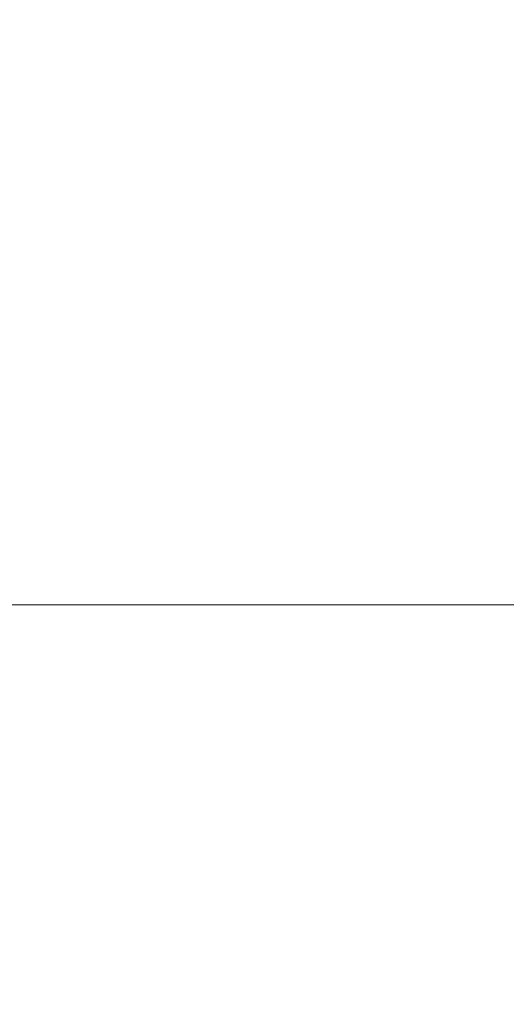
# Model space of a CAD drawing. Header units: centimetres. Extents: x -26.3 to 27.5, y 5.9 to 64.6.
# Tile 169 of 256: x -8.2529 to -8.2348, y 7.5853 to 7.622. Entities that reach past the tile are written whole.
import ezdxf

# ---------------------------------------------------------------- set-up
doc = ezdxf.new("R2010")
doc.units = ezdxf.units.CM
doc.header["$LTSCALE"] = 2.54
doc.layers.add('Lucido design-1', color=7, linetype='Continuous')

# ---------------------------------------------------------------- blocks, each defined once
blk = doc.blocks.new('Gruppo-3-1')
at = {"color": 7, "linetype": 'Continuous', "lineweight": 9}
for points, invisible_edges in [([(-25.986537, 7.625376, -743.117382), (-25.986537, 7.621853, -743.116546), (27.113463, 7.621853, -743.116546), (27.113463, 7.625376, -743.117382)], 10), ([(-25.986537, 7.625376, -779.217382), (-25.986537, 7.621853, -779.216546), (27.113463, 7.621853, -779.216546), (27.113463, 7.625376, -779.217382)], 10), ([(-8.24555, 7.625449, -743.901817), (-8.244516, 7.623687, -743.901817), (-8.247646, 7.621938, -743.903693), (-8.248603, 7.623569, -743.903693)], 15), ([(-8.24555, 7.625449, -780.001817), (-8.244516, 7.623687, -780.001817), (-8.247646, 7.621938, -780.003693), (-8.248603, 7.623569, -780.003693)], 15), ([(-8.241451, 7.625399, -743.899796), (-8.240423, 7.623463, -743.899796), (-8.243557, 7.621882, -743.901817), (-8.244516, 7.623687, -743.901817)], 15), ([(-8.241451, 7.625399, -779.999796), (-8.240423, 7.623463, -779.999796), (-8.243557, 7.621882, -780.001817), (-8.244516, 7.623687, -780.001817)], 15), ([(-8.249629, 7.625158, -743.903693), (-8.248603, 7.623569, -743.903693), (-8.251715, 7.621653, -743.90542), (-8.252656, 7.623112, -743.90542)], 15), ([(-8.249629, 7.625158, -780.003693), (-8.248603, 7.623569, -780.003693), (-8.251715, 7.621653, -780.00542), (-8.252656, 7.623112, -780.00542)], 15), ([(-8.237361, 7.625006, -743.897632), (-8.236353, 7.622897, -743.897632), (-8.239477, 7.621484, -743.899796), (-8.240423, 7.623463, -743.899796)], 15), ([(-8.237361, 7.625006, -779.997632), (-8.236353, 7.622897, -779.997632), (-8.239477, 7.621484, -779.999796), (-8.240423, 7.623463, -779.999796)], 15), ([(-8.253659, 7.624529, -743.90542), (-8.252656, 7.623112, -743.90542), (-8.255736, 7.62103, -743.906997), (-8.256647, 7.622318, -743.906997)], 15), ([(-8.253659, 7.624529, -780.00542), (-8.252656, 7.623112, -780.00542), (-8.255736, 7.62103, -780.006997), (-8.256647, 7.622318, -780.006997)], 15), ([(-8.233307, 7.624273, -743.895328), (-8.232334, 7.621993, -743.895328), (-8.235435, 7.620747, -743.897632), (-8.236353, 7.622897, -743.897632)], 15), ([(-8.233307, 7.624273, -779.995328), (-8.232334, 7.621993, -779.995328), (-8.235435, 7.620747, -779.997632), (-8.236353, 7.622897, -779.997632)], 15), ([(-8.248603, 7.623569, -743.903693), (-8.247646, 7.621938, -743.903693), (-8.250837, 7.620156, -743.90542), (-8.251715, 7.621653, -743.90542)], 15), ([(-8.248603, 7.623569, -780.003693), (-8.247646, 7.621938, -780.003693), (-8.250837, 7.620156, -780.00542), (-8.251715, 7.621653, -780.00542)], 15), ([(-8.244516, 7.623687, -743.901817), (-8.243557, 7.621882, -743.901817), (-8.246759, 7.620268, -743.903693), (-8.247646, 7.621938, -743.903693)], 15), ([(-8.244516, 7.623687, -780.001817), (-8.243557, 7.621882, -780.001817), (-8.246759, 7.620268, -780.003693), (-8.247646, 7.621938, -780.003693)], 15), ([(-8.240423, 7.623463, -743.899796), (-8.239477, 7.621484, -743.899796), (-8.242676, 7.620038, -743.901817), (-8.243557, 7.621882, -743.901817)], 15), ([(-8.240423, 7.623463, -779.999796), (-8.239477, 7.621484, -779.999796), (-8.242676, 7.620038, -780.001817), (-8.243557, 7.621882, -780.001817)], 15), ([(-8.252656, 7.623112, -743.90542), (-8.251715, 7.621653, -743.90542), (-8.25488, 7.619704, -743.906997), (-8.255736, 7.62103, -743.906997)], 15), ([(-8.252656, 7.623112, -780.00542), (-8.251715, 7.621653, -780.00542), (-8.25488, 7.619704, -780.006997), (-8.255736, 7.62103, -780.006997)], 15), ([(-8.236353, 7.622897, -743.897632), (-8.235435, 7.620747, -743.897632), (-8.238617, 7.619468, -743.899796), (-8.239477, 7.621484, -743.899796)], 15), ([(-8.236353, 7.622897, -779.997632), (-8.235435, 7.620747, -779.997632), (-8.238617, 7.619468, -779.999796), (-8.239477, 7.621484, -779.999796)], 15), ([(27.113463, 7.621201, -743.116391), (27.113463, 7.621853, -743.116546), (-25.986537, 7.621853, -743.116546), (-25.986537, 7.621201, -743.116391)], 10), ([(27.113463, 7.621201, -779.216391), (27.113463, 7.621853, -779.216546), (-25.986537, 7.621853, -779.216546), (-25.986537, 7.621201, -779.216391)], 10), ([(-8.251715, 7.621653, -743.90542), (-8.250837, 7.620156, -743.90542), (-8.254082, 7.618343, -743.906997), (-8.25488, 7.619704, -743.906997)], 15), ([(-8.251715, 7.621653, -780.00542), (-8.250837, 7.620156, -780.00542), (-8.254082, 7.618343, -780.006997), (-8.25488, 7.619704, -780.006997)], 15), ([(-8.247646, 7.621938, -743.903693), (-8.246759, 7.620268, -743.903693), (-8.250022, 7.618623, -743.90542), (-8.250837, 7.620156, -743.90542)], 15), ([(-8.247646, 7.621938, -780.003693), (-8.246759, 7.620268, -780.003693), (-8.250022, 7.618623, -780.00542), (-8.250837, 7.620156, -780.00542)], 15), ([(-8.243557, 7.621882, -743.901817), (-8.242676, 7.620038, -743.901817), (-8.245944, 7.618562, -743.903693), (-8.246759, 7.620268, -743.903693)], 15), ([(-8.243557, 7.621882, -780.001817), (-8.242676, 7.620038, -780.001817), (-8.245944, 7.618562, -780.003693), (-8.246759, 7.620268, -780.003693)], 15), ([(-8.232334, 7.621993, -743.895328), (-8.231459, 7.619673, -743.895328), (-8.23461, 7.618559, -743.897632), (-8.235435, 7.620747, -743.897632)], 15), ([(-8.232334, 7.621993, -779.995328), (-8.231459, 7.619673, -779.995328), (-8.23461, 7.618559, -779.997632), (-8.235435, 7.620747, -779.997632)], 15), ([(-8.239477, 7.621484, -743.899796), (-8.238617, 7.619468, -743.899796), (-8.241874, 7.618159, -743.901817), (-8.242676, 7.620038, -743.901817)], 15), ([(-8.239477, 7.621484, -779.999796), (-8.238617, 7.619468, -779.999796), (-8.241874, 7.618159, -780.001817), (-8.242676, 7.620038, -780.001817)], 15), ([(-25.986537, 7.621201, -743.116391), (-25.986537, 7.617575, -743.115694), (27.113463, 7.617575, -743.115694), (27.113463, 7.621201, -743.116391)], 10), ([(-25.986537, 7.621201, -779.216391), (-25.986537, 7.617575, -779.215694), (27.113463, 7.617575, -779.215694), (27.113463, 7.621201, -779.216391)], 10), ([(-8.235435, 7.620747, -743.897632), (-8.23461, 7.618559, -743.897632), (-8.237843, 7.617417, -743.899796), (-8.238617, 7.619468, -743.899796)], 15), ([(-8.235435, 7.620747, -779.997632), (-8.23461, 7.618559, -779.997632), (-8.237843, 7.617417, -779.999796), (-8.238617, 7.619468, -779.999796)], 15), ([(-8.246759, 7.620268, -743.903693), (-8.245944, 7.618562, -743.903693), (-8.249274, 7.617056, -743.90542), (-8.250022, 7.618623, -743.90542)], 15), ([(-8.246759, 7.620268, -780.003693), (-8.245944, 7.618562, -780.003693), (-8.249274, 7.617056, -780.00542), (-8.250022, 7.618623, -780.00542)], 15), ([(-8.250837, 7.620156, -743.90542), (-8.250022, 7.618623, -743.90542), (-8.253341, 7.616949, -743.906997), (-8.254082, 7.618343, -743.906997)], 15), ([(-8.250837, 7.620156, -780.00542), (-8.250022, 7.618623, -780.00542), (-8.253341, 7.616949, -780.006997), (-8.254082, 7.618343, -780.006997)], 15), ([(-8.242676, 7.620038, -743.901817), (-8.241874, 7.618159, -743.901817), (-8.245201, 7.616822, -743.903693), (-8.245944, 7.618562, -743.903693)], 15), ([(-8.242676, 7.620038, -780.001817), (-8.241874, 7.618159, -780.001817), (-8.245201, 7.616822, -780.003693), (-8.245944, 7.618562, -780.003693)], 15), ([(-8.238617, 7.619468, -743.899796), (-8.237843, 7.617417, -743.899796), (-8.241153, 7.616247, -743.901817), (-8.241874, 7.618159, -743.901817)], 15), ([(-8.238617, 7.619468, -779.999796), (-8.237843, 7.617417, -779.999796), (-8.241153, 7.616247, -780.001817), (-8.241874, 7.618159, -780.001817)], 15), ([(-8.250022, 7.618623, -743.90542), (-8.249274, 7.617056, -743.90542), (-8.252661, 7.615525, -743.906997), (-8.253341, 7.616949, -743.906997)], 15), ([(-8.250022, 7.618623, -780.00542), (-8.249274, 7.617056, -780.00542), (-8.252661, 7.615525, -780.006997), (-8.253341, 7.616949, -780.006997)], 15), ([(-8.245944, 7.618562, -743.903693), (-8.245201, 7.616822, -743.903693), (-8.248592, 7.61546, -743.90542), (-8.249274, 7.617056, -743.90542)], 15), ([(-8.245944, 7.618562, -780.003693), (-8.245201, 7.616822, -780.003693), (-8.248592, 7.61546, -780.00542), (-8.249274, 7.617056, -780.00542)], 15), ([(-8.23461, 7.618559, -743.897632), (-8.233878, 7.616339, -743.897632), (-8.237157, 7.615335, -743.899796), (-8.237843, 7.617417, -743.899796)], 15), ([(-8.23461, 7.618559, -779.997632), (-8.233878, 7.616339, -779.997632), (-8.237157, 7.615335, -779.999796), (-8.237843, 7.617417, -779.999796)], 15), ([(-8.241874, 7.618159, -743.901817), (-8.241153, 7.616247, -743.901817), (-8.244534, 7.615053, -743.903693), (-8.245201, 7.616822, -743.903693)], 15), ([(-8.241874, 7.618159, -780.001817), (-8.241153, 7.616247, -780.001817), (-8.244534, 7.615053, -780.003693), (-8.245201, 7.616822, -780.003693)], 15), ([(27.113463, 7.61698, -743.11558), (27.113463, 7.617575, -743.115694), (-25.986537, 7.617575, -743.115694), (-25.986537, 7.61698, -743.11558)], 10), ([(27.113463, 7.61698, -779.21558), (27.113463, 7.617575, -779.215694), (-25.986537, 7.617575, -779.215694), (-25.986537, 7.61698, -779.21558)], 10), ([(-8.237843, 7.617417, -743.899796), (-8.237157, 7.615335, -743.899796), (-8.240513, 7.614307, -743.901817), (-8.241153, 7.616247, -743.901817)], 15), ([(-8.237843, 7.617417, -779.999796), (-8.237157, 7.615335, -779.999796), (-8.240513, 7.614307, -780.001817), (-8.241153, 7.616247, -780.001817)], 15), ([(-25.986537, 7.61698, -743.11558), (-25.986537, 7.613263, -743.11503), (27.113463, 7.613263, -743.11503), (27.113463, 7.61698, -743.11558)], 10), ([(-25.986537, 7.61698, -779.21558), (-25.986537, 7.613263, -779.21503), (27.113463, 7.613263, -779.21503), (27.113463, 7.61698, -779.21558)], 10), ([(-8.253341, 7.616949, -743.906997), (-8.252661, 7.615525, -743.906997), (-8.256099, 7.613971, -743.90842), (-8.256711, 7.61525, -743.90842)], 15), ([(-8.253341, 7.616949, -780.006997), (-8.252661, 7.615525, -780.006997), (-8.256099, 7.613971, -780.00842), (-8.256711, 7.61525, -780.00842)], 15), ([(-8.249274, 7.617056, -743.90542), (-8.248592, 7.61546, -743.90542), (-8.252042, 7.614074, -743.906997), (-8.252661, 7.615525, -743.906997)], 15), ([(-8.249274, 7.617056, -780.00542), (-8.248592, 7.61546, -780.00542), (-8.252042, 7.614074, -780.006997), (-8.252661, 7.615525, -780.006997)], 15), ([(-8.245201, 7.616822, -743.903693), (-8.244534, 7.615053, -743.903693), (-8.24798, 7.613835, -743.90542), (-8.248592, 7.61546, -743.90542)], 15), ([(-8.245201, 7.616822, -780.003693), (-8.244534, 7.615053, -780.003693), (-8.24798, 7.613835, -780.00542), (-8.248592, 7.61546, -780.00542)], 15), ([(-8.241153, 7.616247, -743.901817), (-8.240513, 7.614307, -743.901817), (-8.243942, 7.613257, -743.903693), (-8.244534, 7.615053, -743.903693)], 15), ([(-8.241153, 7.616247, -780.001817), (-8.240513, 7.614307, -780.001817), (-8.243942, 7.613257, -780.003693), (-8.244534, 7.615053, -780.003693)], 15), ([(-8.233878, 7.616339, -743.897632), (-8.233241, 7.614089, -743.897632), (-8.236559, 7.613225, -743.899796), (-8.237157, 7.615335, -743.899796)], 15), ([(-8.233878, 7.616339, -779.997632), (-8.233241, 7.614089, -779.997632), (-8.236559, 7.613225, -779.999796), (-8.237157, 7.615335, -779.999796)], 15), ([(-8.252661, 7.615525, -743.906997), (-8.252042, 7.614074, -743.906997), (-8.255543, 7.612667, -743.90842), (-8.256099, 7.613971, -743.90842)], 15), ([(-8.252661, 7.615525, -780.006997), (-8.252042, 7.614074, -780.006997), (-8.255543, 7.612667, -780.00842), (-8.256099, 7.613971, -780.00842)], 15), ([(-8.248592, 7.61546, -743.90542), (-8.24798, 7.613835, -743.90542), (-8.251484, 7.612597, -743.906997), (-8.252042, 7.614074, -743.906997)], 15), ([(-8.248592, 7.61546, -780.00542), (-8.24798, 7.613835, -780.00542), (-8.251484, 7.612597, -780.006997), (-8.252042, 7.614074, -780.006997)], 15), ([(-8.244534, 7.615053, -743.903693), (-8.243942, 7.613257, -743.903693), (-8.247436, 7.612187, -743.90542), (-8.24798, 7.613835, -743.90542)], 15), ([(-8.244534, 7.615053, -780.003693), (-8.243942, 7.613257, -780.003693), (-8.247436, 7.612187, -780.00542), (-8.24798, 7.613835, -780.00542)], 15), ([(-8.237157, 7.615335, -743.899796), (-8.236559, 7.613225, -743.899796), (-8.239957, 7.612341, -743.901817), (-8.240513, 7.614307, -743.901817)], 15), ([(-8.237157, 7.615335, -779.999796), (-8.236559, 7.613225, -779.999796), (-8.239957, 7.612341, -780.001817), (-8.240513, 7.614307, -780.001817)], 15), ([(-8.240513, 7.614307, -743.901817), (-8.239957, 7.612341, -743.901817), (-8.243426, 7.611437, -743.903693), (-8.243942, 7.613257, -743.903693)], 15), ([(-8.240513, 7.614307, -780.001817), (-8.239957, 7.612341, -780.001817), (-8.243426, 7.611437, -780.003693), (-8.243942, 7.613257, -780.003693)], 15), ([(-8.252042, 7.614074, -743.906997), (-8.251484, 7.612597, -743.906997), (-8.255042, 7.61134, -743.90842), (-8.255543, 7.612667, -743.90842)], 15), ([(-8.252042, 7.614074, -780.006997), (-8.251484, 7.612597, -780.006997), (-8.255042, 7.61134, -780.00842), (-8.255543, 7.612667, -780.00842)], 15), ([(-8.233241, 7.614089, -743.897632), (-8.2327, 7.611815, -743.897632), (-8.236052, 7.611092, -743.899796), (-8.236559, 7.613225, -743.899796)], 15), ([(-8.233241, 7.614089, -779.997632), (-8.2327, 7.611815, -779.997632), (-8.236052, 7.611092, -779.999796), (-8.236559, 7.613225, -779.999796)], 15), ([(-8.24798, 7.613835, -743.90542), (-8.247436, 7.612187, -743.90542), (-8.25099, 7.611098, -743.906997), (-8.251484, 7.612597, -743.906997)], 15), ([(-8.24798, 7.613835, -780.00542), (-8.247436, 7.612187, -780.00542), (-8.25099, 7.611098, -780.006997), (-8.251484, 7.612597, -780.006997)], 15), ([(27.113463, 7.612721, -743.114949), (27.113463, 7.613263, -743.11503), (-25.986537, 7.613263, -743.11503), (-25.986537, 7.612721, -743.114949)], 10), ([(27.113463, 7.612721, -779.214949), (27.113463, 7.613263, -779.21503), (-25.986537, 7.613263, -779.21503), (-25.986537, 7.612721, -779.214949)], 10), ([(-8.243942, 7.613257, -743.903693), (-8.243426, 7.611437, -743.903693), (-8.246963, 7.610516, -743.90542), (-8.247436, 7.612187, -743.90542)], 15), ([(-8.243942, 7.613257, -780.003693), (-8.243426, 7.611437, -780.003693), (-8.246963, 7.610516, -780.00542), (-8.247436, 7.612187, -780.00542)], 15), ([(-8.236559, 7.613225, -743.899796), (-8.236052, 7.611092, -743.899796), (-8.239484, 7.610353, -743.901817), (-8.239957, 7.612341, -743.901817)], 15), ([(-8.236559, 7.613225, -779.999796), (-8.236052, 7.611092, -779.999796), (-8.239484, 7.610353, -780.001817), (-8.239957, 7.612341, -780.001817)], 15), ([(-25.986537, 7.612721, -743.114949), (-25.986537, 7.608927, -743.114554), (27.113463, 7.608927, -743.114554), (27.113463, 7.612721, -743.114949)], 10), ([(-25.986537, 7.612721, -779.214949), (-25.986537, 7.608927, -779.214554), (27.113463, 7.608927, -779.214554), (27.113463, 7.612721, -779.214949)], 10), ([(-8.251484, 7.612597, -743.906997), (-8.25099, 7.611098, -743.906997), (-8.254598, 7.609993, -743.90842), (-8.255042, 7.61134, -743.90842)], 15), ([(-8.251484, 7.612597, -780.006997), (-8.25099, 7.611098, -780.006997), (-8.254598, 7.609993, -780.00842), (-8.255042, 7.61134, -780.00842)], 15), ([(-8.247436, 7.612187, -743.90542), (-8.246963, 7.610516, -743.90542), (-8.25056, 7.60958, -743.906997), (-8.25099, 7.611098, -743.906997)], 15), ([(-8.247436, 7.612187, -780.00542), (-8.246963, 7.610516, -780.00542), (-8.25056, 7.60958, -780.006997), (-8.25099, 7.611098, -780.006997)], 15), ([(-8.239957, 7.612341, -743.901817), (-8.239484, 7.610353, -743.901817), (-8.242989, 7.609597, -743.903693), (-8.243426, 7.611437, -743.903693)], 15), ([(-8.239957, 7.612341, -780.001817), (-8.239484, 7.610353, -780.001817), (-8.242989, 7.609597, -780.003693), (-8.243426, 7.611437, -780.003693)], 15), ([(-8.2327, 7.611815, -743.897632), (-8.232256, 7.60952, -743.897632), (-8.235636, 7.60894, -743.899796), (-8.236052, 7.611092, -743.899796)], 15), ([(-8.2327, 7.611815, -779.997632), (-8.232256, 7.60952, -779.997632), (-8.235636, 7.60894, -779.999796), (-8.236052, 7.611092, -779.999796)], 15), ([(-8.243426, 7.611437, -743.903693), (-8.242989, 7.609597, -743.903693), (-8.246561, 7.608827, -743.90542), (-8.246963, 7.610516, -743.90542)], 15), ([(-8.243426, 7.611437, -780.003693), (-8.242989, 7.609597, -780.003693), (-8.246561, 7.608827, -780.00542), (-8.246963, 7.610516, -780.00542)], 15), ([(-8.25099, 7.611098, -743.906997), (-8.25056, 7.60958, -743.906997), (-8.254212, 7.608629, -743.90842), (-8.254598, 7.609993, -743.90842)], 15), ([(-8.25099, 7.611098, -780.006997), (-8.25056, 7.60958, -780.006997), (-8.254212, 7.608629, -780.00842), (-8.254598, 7.609993, -780.00842)], 15), ([(-8.236052, 7.611092, -743.899796), (-8.235636, 7.60894, -743.899796), (-8.239096, 7.608347, -743.901817), (-8.239484, 7.610353, -743.901817)], 15), ([(-8.236052, 7.611092, -779.999796), (-8.235636, 7.60894, -779.999796), (-8.239096, 7.608347, -780.001817), (-8.239484, 7.610353, -780.001817)], 15), ([(-8.246963, 7.610516, -743.90542), (-8.246561, 7.608827, -743.90542), (-8.250195, 7.608044, -743.906997), (-8.25056, 7.60958, -743.906997)], 15), ([(-8.246963, 7.610516, -780.00542), (-8.246561, 7.608827, -780.00542), (-8.250195, 7.608044, -780.006997), (-8.25056, 7.60958, -780.006997)], 15), ([(-8.239484, 7.610353, -743.901817), (-8.239096, 7.608347, -743.901817), (-8.24263, 7.607741, -743.903693), (-8.242989, 7.609597, -743.903693)], 15), ([(-8.239484, 7.610353, -780.001817), (-8.239096, 7.608347, -780.001817), (-8.24263, 7.607741, -780.003693), (-8.242989, 7.609597, -780.003693)], 15), ([(-8.25056, 7.60958, -743.906997), (-8.250195, 7.608044, -743.906997), (-8.253884, 7.607249, -743.90842), (-8.254212, 7.608629, -743.90842)], 15), ([(-8.25056, 7.60958, -780.006997), (-8.250195, 7.608044, -780.006997), (-8.253884, 7.607249, -780.00842), (-8.254212, 7.608629, -780.00842)], 15), ([(-8.242989, 7.609597, -743.903693), (-8.24263, 7.607741, -743.903693), (-8.246232, 7.607123, -743.90542), (-8.246561, 7.608827, -743.90542)], 15), ([(-8.242989, 7.609597, -780.003693), (-8.24263, 7.607741, -780.003693), (-8.246232, 7.607123, -780.00542), (-8.246561, 7.608827, -780.00542)], 15), ([(-8.232256, 7.60952, -743.897632), (-8.23191, 7.607207, -743.897632), (-8.235311, 7.606772, -743.899796), (-8.235636, 7.60894, -743.899796)], 15), ([(-8.232256, 7.60952, -779.997632), (-8.23191, 7.607207, -779.997632), (-8.235311, 7.606772, -779.999796), (-8.235636, 7.60894, -779.999796)], 15), ([(27.113463, 7.608431, -743.114502), (27.113463, 7.608927, -743.114554), (-25.986537, 7.608927, -743.114554), (-25.986537, 7.608431, -743.114502)], 10), ([(27.113463, 7.608431, -779.214502), (27.113463, 7.608927, -779.214554), (-25.986537, 7.608927, -779.214554), (-25.986537, 7.608431, -779.214502)], 10), ([(-8.246561, 7.608827, -743.90542), (-8.246232, 7.607123, -743.90542), (-8.249895, 7.606495, -743.906997), (-8.250195, 7.608044, -743.906997)], 15), ([(-8.246561, 7.608827, -780.00542), (-8.246232, 7.607123, -780.00542), (-8.249895, 7.606495, -780.006997), (-8.250195, 7.608044, -780.006997)], 15), ([(-8.235636, 7.60894, -743.899796), (-8.235311, 7.606772, -743.899796), (-8.238793, 7.606326, -743.901817), (-8.239096, 7.608347, -743.901817)], 15), ([(-8.235636, 7.60894, -779.999796), (-8.235311, 7.606772, -779.999796), (-8.238793, 7.606326, -780.001817), (-8.239096, 7.608347, -780.001817)], 15), ([(-25.986537, 7.608431, -743.114502), (-25.986537, 7.604573, -743.114268), (27.113463, 7.604573, -743.114268), (27.113463, 7.608431, -743.114502)], 10), ([(-25.986537, 7.608431, -779.214502), (-25.986537, 7.604573, -779.214268), (27.113463, 7.604573, -779.214268), (27.113463, 7.608431, -779.214502)], 10), ([(-8.239096, 7.608347, -743.901817), (-8.238793, 7.606326, -743.901817), (-8.24235, 7.60587, -743.903693), (-8.24263, 7.607741, -743.903693)], 15), ([(-8.239096, 7.608347, -780.001817), (-8.238793, 7.606326, -780.001817), (-8.24235, 7.60587, -780.003693), (-8.24263, 7.607741, -780.003693)], 15), ([(-8.250195, 7.608044, -743.906997), (-8.249895, 7.606495, -743.906997), (-8.253615, 7.605857, -743.90842), (-8.253884, 7.607249, -743.90842)], 15), ([(-8.250195, 7.608044, -780.006997), (-8.249895, 7.606495, -780.006997), (-8.253615, 7.605857, -780.00842), (-8.253884, 7.607249, -780.00842)], 15), ([(-8.24263, 7.607741, -743.903693), (-8.24235, 7.60587, -743.903693), (-8.245975, 7.605406, -743.90542), (-8.246232, 7.607123, -743.90542)], 15), ([(-8.24263, 7.607741, -780.003693), (-8.24235, 7.60587, -780.003693), (-8.245975, 7.605406, -780.00542), (-8.246232, 7.607123, -780.00542)], 15), ([(-8.246232, 7.607123, -743.90542), (-8.245975, 7.605406, -743.90542), (-8.249662, 7.604934, -743.906997), (-8.249895, 7.606495, -743.906997)], 15), ([(-8.246232, 7.607123, -780.00542), (-8.245975, 7.605406, -780.00542), (-8.249662, 7.604934, -780.006997), (-8.249895, 7.606495, -780.006997)], 15), ([(-8.23191, 7.607207, -743.897632), (-8.231662, 7.604883, -743.897632), (-8.235079, 7.604592, -743.899796), (-8.235311, 7.606772, -743.899796)], 15), ([(-8.23191, 7.607207, -779.997632), (-8.231662, 7.604883, -779.997632), (-8.235079, 7.604592, -779.999796), (-8.235311, 7.606772, -779.999796)], 15), ([(-8.235311, 7.606772, -743.899796), (-8.235079, 7.604592, -743.899796), (-8.238577, 7.604294, -743.901817), (-8.238793, 7.606326, -743.901817)], 15), ([(-8.235311, 7.606772, -779.999796), (-8.235079, 7.604592, -779.999796), (-8.238577, 7.604294, -780.001817), (-8.238793, 7.606326, -780.001817)], 15), ([(-8.249895, 7.606495, -743.906997), (-8.249662, 7.604934, -743.906997), (-8.253405, 7.604455, -743.90842), (-8.253615, 7.605857, -743.90842)], 15), ([(-8.249895, 7.606495, -780.006997), (-8.249662, 7.604934, -780.006997), (-8.253405, 7.604455, -780.00842), (-8.253615, 7.605857, -780.00842)], 15), ([(-8.238793, 7.606326, -743.901817), (-8.238577, 7.604294, -743.901817), (-8.24215, 7.60399, -743.903693), (-8.24235, 7.60587, -743.903693)], 15), ([(-8.238793, 7.606326, -780.001817), (-8.238577, 7.604294, -780.001817), (-8.24215, 7.60399, -780.003693), (-8.24235, 7.60587, -780.003693)], 15), ([(-8.24235, 7.60587, -743.903693), (-8.24215, 7.60399, -743.903693), (-8.245791, 7.60368, -743.90542), (-8.245975, 7.605406, -743.90542)], 15), ([(-8.24235, 7.60587, -780.003693), (-8.24215, 7.60399, -780.003693), (-8.245791, 7.60368, -780.00542), (-8.245975, 7.605406, -780.00542)], 15), ([(-8.245975, 7.605406, -743.90542), (-8.245791, 7.60368, -743.90542), (-8.249495, 7.603365, -743.906997), (-8.249662, 7.604934, -743.906997)], 15), ([(-8.245975, 7.605406, -780.00542), (-8.245791, 7.60368, -780.00542), (-8.249495, 7.603365, -780.006997), (-8.249662, 7.604934, -780.006997)], 15), ([(-8.249662, 7.604934, -743.906997), (-8.249495, 7.603365, -743.906997), (-8.253254, 7.603045, -743.90842), (-8.253405, 7.604455, -743.90842)], 15), ([(-8.249662, 7.604934, -780.006997), (-8.249495, 7.603365, -780.006997), (-8.253254, 7.603045, -780.00842), (-8.253405, 7.604455, -780.00842)], 15), ([(-8.231662, 7.604883, -743.897632), (-8.231513, 7.602549, -743.897632), (-8.234939, 7.602404, -743.899796), (-8.235079, 7.604592, -743.899796)], 15), ([(-8.231662, 7.604883, -779.997632), (-8.231513, 7.602549, -779.997632), (-8.234939, 7.602404, -779.999796), (-8.235079, 7.604592, -779.999796)], 15), ([(27.113463, 7.604128, -743.114241), (27.113463, 7.604573, -743.114268), (-25.986537, 7.604573, -743.114268), (-25.986537, 7.604128, -743.114241)], 10), ([(27.113463, 7.604128, -779.214241), (27.113463, 7.604573, -779.214268), (-25.986537, 7.604573, -779.214268), (-25.986537, 7.604128, -779.214241)], 10), ([(-8.235079, 7.604592, -743.899796), (-8.234939, 7.602404, -743.899796), (-8.238447, 7.602255, -743.901817), (-8.238577, 7.604294, -743.901817)], 15), ([(-8.235079, 7.604592, -779.999796), (-8.234939, 7.602404, -779.999796), (-8.238447, 7.602255, -780.001817), (-8.238577, 7.604294, -780.001817)], 15), ([(-25.986537, 7.604128, -743.114241), (-25.986537, 7.600212, -743.114164), (27.113463, 7.600212, -743.114164), (27.113463, 7.604128, -743.114241)], 8), ([(-25.986537, 7.604128, -779.214241), (-25.986537, 7.600212, -779.214164), (27.113463, 7.600212, -779.214164), (27.113463, 7.604128, -779.214241)], 8), ([(-8.238577, 7.604294, -743.901817), (-8.238447, 7.602255, -743.901817), (-8.242029, 7.602103, -743.903693), (-8.24215, 7.60399, -743.903693)], 15), ([(-8.238577, 7.604294, -780.001817), (-8.238447, 7.602255, -780.001817), (-8.242029, 7.602103, -780.003693), (-8.24215, 7.60399, -780.003693)], 15), ([(-8.245791, 7.60368, -743.90542), (-8.24568, 7.601948, -743.90542), (-8.249394, 7.60179, -743.906997), (-8.249495, 7.603365, -743.906997)], 15), ([(-8.245791, 7.60368, -780.00542), (-8.24568, 7.601948, -780.00542), (-8.249394, 7.60179, -780.006997), (-8.249495, 7.603365, -780.006997)], 15), ([(-8.24215, 7.60399, -743.903693), (-8.242029, 7.602103, -743.903693), (-8.24568, 7.601948, -743.90542), (-8.245791, 7.60368, -743.90542)], 15), ([(-8.24215, 7.60399, -780.003693), (-8.242029, 7.602103, -780.003693), (-8.24568, 7.601948, -780.00542), (-8.245791, 7.60368, -780.00542)], 15), ([(-8.249495, 7.603365, -743.906997), (-8.249394, 7.60179, -743.906997), (-8.253164, 7.60163, -743.90842), (-8.253254, 7.603045, -743.90842)], 15), ([(-8.249495, 7.603365, -780.006997), (-8.249394, 7.60179, -780.006997), (-8.253164, 7.60163, -780.00842), (-8.253254, 7.603045, -780.00842)], 15), ([(-8.238447, 7.602255, -743.901817), (-8.238403, 7.600212, -743.901817), (-8.241989, 7.600212, -743.903693), (-8.242029, 7.602103, -743.903693)], 13), ([(-8.238447, 7.602255, -780.001817), (-8.238403, 7.600212, -780.001817), (-8.241989, 7.600212, -780.003693), (-8.242029, 7.602103, -780.003693)], 13), ([(-8.234939, 7.602404, -743.899796), (-8.234893, 7.600212, -743.899796), (-8.238403, 7.600212, -743.901817), (-8.238447, 7.602255, -743.901817)], 13), ([(-8.234939, 7.602404, -779.999796), (-8.234893, 7.600212, -779.999796), (-8.238403, 7.600212, -780.001817), (-8.238447, 7.602255, -780.001817)], 13), ([(-8.231513, 7.602549, -743.897632), (-8.231464, 7.600212, -743.897632), (-8.234893, 7.600212, -743.899796), (-8.234939, 7.602404, -743.899796)], 13), ([(-8.231513, 7.602549, -779.997632), (-8.231464, 7.600212, -779.997632), (-8.234893, 7.600212, -779.999796), (-8.234939, 7.602404, -779.999796)], 13), ([(-8.24568, 7.601948, -743.90542), (-8.245644, 7.600212, -743.90542), (-8.249361, 7.600212, -743.906997), (-8.249394, 7.60179, -743.906997)], 13), ([(-8.24568, 7.601948, -780.00542), (-8.245644, 7.600212, -780.00542), (-8.249361, 7.600212, -780.006997), (-8.249394, 7.60179, -780.006997)], 13), ([(-8.242029, 7.602103, -743.903693), (-8.241989, 7.600212, -743.903693), (-8.245644, 7.600212, -743.90542), (-8.24568, 7.601948, -743.90542)], 13), ([(-8.242029, 7.602103, -780.003693), (-8.241989, 7.600212, -780.003693), (-8.245644, 7.600212, -780.00542), (-8.24568, 7.601948, -780.00542)], 13), ([(-8.249394, 7.60179, -743.906997), (-8.249361, 7.600212, -743.906997), (-8.253134, 7.600212, -743.90842), (-8.253164, 7.60163, -743.90842)], 13), ([(-8.249394, 7.60179, -780.006997), (-8.249361, 7.600212, -780.006997), (-8.253134, 7.600212, -780.00842), (-8.253164, 7.60163, -780.00842)], 13), ([(-8.25001, 6.400212, -743.907254), (-8.253139, 6.400212, -743.908408), (-8.253134, 7.600212, -743.90842)], 10), ([(-8.25001, 6.400212, -780.007254), (-8.253139, 6.400212, -780.008408), (-8.253134, 7.600212, -780.00842)], 10), ([(-8.25001, 6.400212, -743.907254), (-8.253134, 7.600212, -743.90842), (-8.249361, 7.600212, -743.906997)], 9), ([(-8.25001, 6.400212, -780.007254), (-8.253134, 7.600212, -780.00842), (-8.249361, 7.600212, -780.006997)], 9), ([(-8.249361, 7.600212, -743.906997), (-8.249365, 6.400212, -743.906986), (-8.25001, 6.400212, -743.907254)], 9), ([(-8.249361, 7.600212, -780.006997), (-8.249365, 6.400212, -780.006986), (-8.25001, 6.400212, -780.007254)], 9), ([(-8.246214, 6.400212, -743.905674), (-8.249365, 6.400212, -743.906986), (-8.249361, 7.600212, -743.906997)], 10), ([(-8.246214, 6.400212, -780.005674), (-8.249365, 6.400212, -780.006986), (-8.249361, 7.600212, -780.006997)], 10), ([(-8.246214, 6.400212, -743.905674), (-8.249361, 7.600212, -743.906997), (-8.245644, 7.600212, -743.90542)], 9), ([(-8.246214, 6.400212, -780.005674), (-8.249361, 7.600212, -780.006997), (-8.245644, 7.600212, -780.00542)], 9), ([(-8.245644, 7.600212, -743.90542), (-8.245648, 6.400212, -743.90541), (-8.246214, 6.400212, -743.905674)], 9), ([(-8.245644, 7.600212, -780.00542), (-8.245648, 6.400212, -780.00541), (-8.246214, 6.400212, -780.005674)], 9), ([(-8.242488, 6.400212, -743.90394), (-8.245648, 6.400212, -743.90541), (-8.245644, 7.600212, -743.90542)], 10), ([(-8.242488, 6.400212, -780.00394), (-8.245648, 6.400212, -780.00541), (-8.245644, 7.600212, -780.00542)], 10), ([(-8.242488, 6.400212, -743.90394), (-8.245644, 7.600212, -743.90542), (-8.241989, 7.600212, -743.903693)], 9), ([(-8.242488, 6.400212, -780.00394), (-8.245644, 7.600212, -780.00542), (-8.241989, 7.600212, -780.003693)], 9), ([(-8.241989, 7.600212, -743.903693), (-8.241994, 6.400212, -743.903684), (-8.242488, 6.400212, -743.90394)], 9), ([(-8.241989, 7.600212, -780.003693), (-8.241994, 6.400212, -780.003684), (-8.242488, 6.400212, -780.00394)], 9), ([(-8.238841, 6.400212, -743.902056), (-8.241994, 6.400212, -743.903684), (-8.241989, 7.600212, -743.903693)], 10), ([(-8.238841, 6.400212, -780.002056), (-8.241994, 6.400212, -780.003684), (-8.241989, 7.600212, -780.003693)], 10), ([(-8.238841, 6.400212, -743.902056), (-8.241989, 7.600212, -743.903693), (-8.238403, 7.600212, -743.901817)], 9), ([(-8.238841, 6.400212, -780.002056), (-8.241989, 7.600212, -780.003693), (-8.238403, 7.600212, -780.001817)], 9), ([(-8.238403, 7.600212, -743.901817), (-8.238408, 6.400212, -743.90181), (-8.238841, 6.400212, -743.902056)], 9), ([(-8.238403, 7.600212, -780.001817), (-8.238408, 6.400212, -780.00181), (-8.238841, 6.400212, -780.002056)], 9), ([(-8.235276, 6.400212, -743.900026), (-8.238408, 6.400212, -743.90181), (-8.238403, 7.600212, -743.901817)], 10), ([(-8.235276, 6.400212, -780.000026), (-8.238408, 6.400212, -780.00181), (-8.238403, 7.600212, -780.001817)], 10), ([(-8.235276, 6.400212, -743.900026), (-8.238403, 7.600212, -743.901817), (-8.234893, 7.600212, -743.899796)], 9), ([(-8.235276, 6.400212, -780.000026), (-8.238403, 7.600212, -780.001817), (-8.234893, 7.600212, -779.999796)], 9), ([(-8.234893, 7.600212, -743.899796), (-8.234897, 6.400212, -743.899789), (-8.235276, 6.400212, -743.900026)], 9), ([(-8.234893, 7.600212, -779.999796), (-8.234897, 6.400212, -779.999789), (-8.235276, 6.400212, -780.000026)], 9), ([(-8.231801, 6.400212, -743.897854), (-8.234897, 6.400212, -743.899789), (-8.234893, 7.600212, -743.899796)], 10), ([(-8.231801, 6.400212, -779.997854), (-8.234897, 6.400212, -779.999789), (-8.234893, 7.600212, -779.999796)], 10), ([(-8.231801, 6.400212, -743.897854), (-8.234893, 7.600212, -743.899796), (-8.231464, 7.600212, -743.897632)], 9), ([(-8.231801, 6.400212, -779.997854), (-8.234893, 7.600212, -779.999796), (-8.231464, 7.600212, -779.997632)], 9)]:
    blk.add_3dface(points, dxfattribs=dict(at, invisible_edges=invisible_edges))
for points in [[(-25.986537, 7.600212, -743.114164), (-25.986537, 6.000212, -743.114164), (27.113463, 6.000212, -743.114164), (27.113463, 7.600212, -743.114164)], [(-25.986537, 7.600212, -779.214164), (-25.986537, 6.000212, -779.214164), (27.113463, 6.000212, -779.214164), (27.113463, 7.600212, -779.214164)]]:
    blk.add_3dface(points, dxfattribs=at)
blk = doc.blocks.new('Gruppo-4-1')
at = {"color": 7}
blk.add_blockref('Gruppo-3-1', (0, 0), dxfattribs=at)

msp = doc.modelspace()

# ---------------------------------------------------------------- block references
at = {"layer": 'Lucido design-1', "color": 7}
msp.add_blockref('Gruppo-4-1', (0, 0), dxfattribs=at)

doc.saveas('drawing.dxf')
